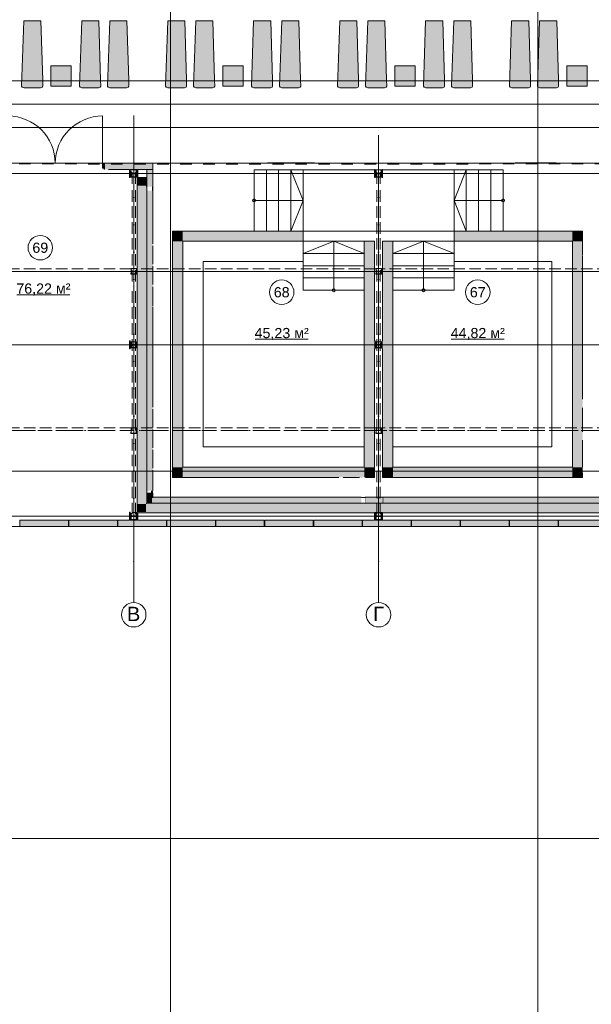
# Model space of a CAD drawing. Header units: millimetres. Extents: x -14761 to 157739, y -22400 to 107990.
# Tile 3 of 190: x -3699 to 10309, y 4935 to 29070. Entities that reach past the tile are written whole.
import ezdxf

# ---------------------------------------------------------------- set-up
doc = ezdxf.new("R2010")
doc.units = ezdxf.units.MM
doc.header["$MEASUREMENT"] = 0
for name, pattern in [('Невидимая', [391.222223, 282.222223, -109]), ('Штриховая', [564.444447, 282.222223, -282.222223]), ('Штрихпунктирная', [670.277762, 352.777767, -176.388884, 0, -141.111112])]:
    doc.linetypes.add(name, pattern=pattern)
for name, color, linetype in [('Интерьер - лежаки 2', 7, 'Continuous'), ('Конструктив - Лестницы в бассейны', 7, 'Continuous'), ('Конструктив - стены бассейнов жб нов', 7, 'Continuous'), ('УЛИЦА_Б15_наклонный прогон', 7, 'Continuous'), ('УЛИЦА_Б6', 7, 'Continuous'), ('УЛИЦА_ЗОНЫ', 7, 'Continuous'), ('УЛИЦА_Конструктив бани', 7, 'Continuous'), ('УЛИЦА_Стены бани', 7, 'Continuous'), ('УЛИЦА_Стойки стропильные', 7, 'Continuous'), ('УЛИЦА_Сэндвич-панели бани', 7, 'Continuous'), ('Элемент модели - Зоны уличных помещений', 7, 'Continuous'), ('Элемент Модели - Оси', 7, 'Continuous'), ('Элемент модели - Оси Улица Бани', 7, 'Continuous')]:
    doc.layers.add(name, color=color, linetype=linetype)
doc.styles.add('СГЕНЕРИР_СТИЛЬ_1', font='txt')

msp = doc.modelspace()

# ---------------------------------------------------------------- hatches: boundary and pattern name
at = {"linetype": 'Continuous', "lineweight": 0, "true_color": 0xffffff}
for points in [[(3523, 25560), (2378, 25560), (2378, 25550), (3523, 25550)], [(3483, 25560), (2417, 25560), (2417, 25550), (3483, 25550)], [(9449, 25560), (8451, 25560), (8451, 25550), (9449, 25550)], [(9231, 25560), (8670, 25560), (8670, 25550), (9231, 25550)]]:
    msp.add_hatch(color=7, dxfattribs=at).paths.add_polyline_path(points)
at = {"layer": 'Интерьер - лежаки 2', "linetype": 'Continuous', "lineweight": 0, "true_color": 0xffffff}
for points in [[(-3135, 27585), (-3178, 29044), (-3598, 29044), (-3652, 27445), (-3635, 27419), (-3593, 27404), (-3188, 27404), (-3147, 27419), (-3133, 27440)], [(-1716, 27585), (-1759, 29044), (-2179, 29044), (-2232, 27445), (-2216, 27419), (-2174, 27404), (-1769, 27404), (-1728, 27419), (-1714, 27440)], [(-1028, 27585), (-1071, 29044), (-1491, 29044), (-1545, 27445), (-1528, 27419), (-1486, 27404), (-1081, 27404), (-1041, 27419), (-1027, 27440)], [(392, 27585), (349, 29044), (-71, 29044), (-125, 27445), (-108, 27419), (-66, 27404), (339, 27404), (379, 27419), (393, 27440)], [(1079, 27585), (1036, 29044), (616, 29044), (563, 27445), (579, 27419), (621, 27404), (1026, 27404), (1067, 27419), (1081, 27440)], [(2498, 27585), (2455, 29044), (2035, 29044), (1982, 27445), (1999, 27419), (2040, 27404), (2445, 27404), (2486, 27419), (2500, 27440)], [(3186, 27585), (3143, 29044), (2723, 29044), (2669, 27445), (2686, 27419), (2728, 27404), (3133, 27404), (3173, 27419), (3188, 27440)], [(4606, 27585), (4563, 29044), (4143, 29044), (4089, 27445), (4106, 27419), (4148, 27404), (4553, 27404), (4593, 27419), (4608, 27440)], [(5293, 27585), (5250, 29044), (4830, 29044), (4777, 27445), (4793, 27419), (4835, 27404), (5240, 27404), (5281, 27419), (5295, 27440)], [(6712, 27585), (6669, 29044), (6249, 29044), (6196, 27445), (6213, 27419), (6255, 27404), (6659, 27404), (6700, 27419), (6714, 27440)], [(7400, 27585), (7357, 29044), (6937, 29044), (6883, 27445), (6900, 27419), (6942, 27404), (7347, 27404), (7388, 27419), (7402, 27440)], [(8820, 27585), (8777, 29044), (8357, 29044), (8303, 27445), (8320, 27419), (8362, 27404), (8767, 27404), (8808, 27419), (8822, 27440)], [(9507, 27585), (9464, 29044), (9044, 29044), (8991, 27445), (9008, 27419), (9049, 27404), (9454, 27404), (9495, 27419), (9509, 27440)], [(-2434, 27942), (-2934, 27942), (-2934, 27442), (-2434, 27442)], [(1781, 27942), (1281, 27942), (1281, 27442), (1781, 27442)], [(5995, 27942), (5495, 27942), (5495, 27442), (5995, 27442)], [(10209, 27942), (9709, 27942), (9709, 27442), (10209, 27442)]]:
    msp.add_hatch(color=7, dxfattribs=at).paths.add_polyline_path(points)
at = {"layer": 'Конструктив - стены бассейнов жб нов', "linetype": 'Continuous', "lineweight": 0, "true_color": 0x606060}
for points in [[(296, 23889), (46, 23889), (296, 23639)], [(296, 23639), (46, 23889), (46, 23639)], [(296, 23639), (3246, 23639), (3246, 23889), (296, 23889)], [(9846, 23889), (6946, 23889), (6946, 23639), (9846, 23639)], [(9846, 23639), (10096, 23889), (9846, 23889)], [(9846, 23639), (10096, 23639), (10096, 23889)], [(296, 18100), (296, 23639), (46, 23639), (46, 18100)], [(4996, 18100), (4996, 23639), (4746, 23639), (4746, 18100)], [(5446, 18100), (5446, 23639), (5196, 23639), (5196, 18100)], [(9846, 23639), (9846, 18100), (10096, 18100), (10096, 23639)], [(296, 18100), (46, 17850), (296, 17850)], [(46, 18100), (46, 17850), (296, 18100)], [(4746, 18100), (296, 18100), (296, 17850), (4746, 17850)], [(4746, 17850), (4996, 17850), (4746, 18100)], [(4746, 18100), (4996, 17850), (4996, 18100)], [(5446, 18100), (5196, 18100), (5196, 17850)], [(5446, 18100), (5196, 17850), (5446, 17850)], [(9846, 18100), (5446, 18100), (5446, 17850), (9846, 17850)], [(9846, 18100), (10096, 17850), (10096, 18100)], [(9846, 17850), (10096, 17850), (9846, 18100)]]:
    msp.add_hatch(color=251, dxfattribs=at).paths.add_polyline_path(points)
at = {"layer": 'УЛИЦА_Конструктив бани', "linetype": 'Continuous', "lineweight": 0, "true_color": 0x424b4b}
for points in [[(-1004, 25200), (-989, 25200), (-989, 25292), (-819, 25292), (-819, 25200), (-804, 25200), (-804, 25400), (-819, 25400), (-819, 25307), (-989, 25307), (-989, 25400), (-1004, 25400)], [(-989, 25400), (-1004, 25400), (-1004, 25400), (-989, 25400)], [(-804, 25400), (-819, 25400), (-819, 25400), (-804, 25400)], [(5196, 25200), (5196, 25400), (5181, 25400), (5181, 25307), (5011, 25307), (5011, 25400), (4996, 25400), (4996, 25200), (5011, 25200), (5011, 25292), (5181, 25292), (5181, 25200)], [(-989, 21200), (-1004, 21200), (-1004, 21000), (-989, 21000), (-989, 21092), (-824, 21092), (-824, 21107), (-989, 21107)], [(-824, 21092), (-819, 21092), (-819, 21000), (-804, 21000), (-804, 21200), (-819, 21200), (-819, 21107), (-824, 21107)], [(5011, 21200), (4996, 21200), (4996, 21000), (5011, 21000), (5011, 21092), (5181, 21092), (5181, 21000), (5196, 21000), (5196, 21200), (5181, 21200), (5181, 21107), (5011, 21107)], [(-1004, 16800), (-989, 16800), (-989, 16892), (-819, 16892), (-819, 16800), (-804, 16800), (-804, 16980), (-819, 16980), (-819, 16907), (-989, 16907), (-989, 17000), (-1004, 17000)], [(-804, 17000), (-819, 17000), (-819, 16985)], [(-819, 16985), (-819, 16980), (-804, 16980), (-804, 17000)], [(4996, 17000), (4996, 16980), (5011, 16980), (5011, 17000)], [(4996, 16800), (5011, 16800), (5011, 16892), (5181, 16892), (5181, 16800), (5196, 16800), (5196, 16980), (5181, 16980), (5181, 16907), (5011, 16907), (5011, 16980), (4996, 16980)], [(5181, 17000), (5181, 16980), (5196, 16980), (5196, 17000)]]:
    msp.add_hatch(color=139, dxfattribs=at).paths.add_polyline_path(points)
at = {"layer": 'УЛИЦА_Стены бани', "linetype": 'Continuous', "lineweight": 0, "true_color": 0x7f7f7f}
msp.add_hatch(color=8, dxfattribs=at).paths.add_polyline_path([(-1628, 25550), (-1668, 25550), (-1668, 25435), (-1628, 25435)])
at = {"layer": 'УЛИЦА_Стены бани', "linetype": 'Continuous', "lineweight": 0, "true_color": 0x000000}
for points in [[(-804, 25200), (-824, 25200), (-824, 21107), (-819, 21107), (-819, 21200), (-804, 21200)], [(-604, 25200), (-604, 25200), (-804, 25200), (-804, 25200)], [(-604, 25000), (-604, 25200), (-804, 25200), (-804, 25000)], [(-584, 25200), (-584, 25200), (-604, 25200), (-604, 25200)], [(-584, 25000), (-584, 25200), (-604, 25200), (-604, 25000)], [(-604, 17200), (-604, 25000), (-804, 25000), (-804, 17200)], [(-584, 24980), (-584, 25000), (-604, 25000), (-604, 24980)], [(-584, 17220), (-584, 24980), (-604, 24980), (-604, 17220)], [(-824, 17000), (-804, 17000), (-804, 21000), (-819, 21000), (-819, 21092), (-824, 21092)], [(-804, 17200), (-804, 17000), (-604, 17200)], [(-604, 17200), (-804, 17000), (-604, 17000)], [(-604, 17220), (-604, 17200), (-584, 17220)], [(-584, 17220), (-604, 17200), (-584, 17200)], [(10896, 17200), (-604, 17200), (-604, 17000), (10896, 17000)], [(10876, 17220), (-584, 17220), (-584, 17200), (10876, 17200)], [(-824, 16980), (-819, 16985), (-819, 17000), (-824, 17000)], [(-824, 16980), (-819, 16980), (-819, 16985)], [(-804, 16980), (4996, 16980), (4996, 17000), (-804, 17000)], [(5181, 17000), (5011, 17000), (5011, 16980), (5181, 16980)], [(5196, 17000), (5196, 16980), (10696, 16980), (10696, 17000)]]:
    msp.add_hatch(color=18, dxfattribs=at).paths.add_polyline_path(points)
at = {"layer": 'УЛИЦА_Сэндвич-панели бани', "linetype": 'Continuous', "lineweight": 0, "true_color": 0x000000}
for points in [[(-435, 25550), (-1623, 25550), (-1623, 25530), (-435, 25530)], [(-1623, 25400), (-1622, 25400), (-1622, 25400), (-1522, 25400), (-1522, 25400), (-1004, 25400), (-1004, 25400), (-989, 25400), (-989, 25400), (-819, 25400), (-819, 25400), (-804, 25400), (-804, 25400), (-435, 25400), (-435, 25530), (-1623, 25530)], [(-584, 25400), (-584, 24980), (-454, 24980), (-454, 25400)], [(-434, 24980), (-434, 25400), (-454, 25400), (-454, 24980)], [(-584, 24880), (-584, 17526), (-454, 17526), (-454, 24880)], [(-454, 24975), (-434, 24975), (-434, 24980), (-454, 24980)], [(-454, 24925), (-434, 24925), (-434, 24975), (-454, 24975)], [(-454, 24924), (-434, 24924), (-434, 24925), (-454, 24925)], [(-454, 24904), (-434, 24904), (-434, 24924), (-454, 24924)], [(-454, 24895), (-434, 24895), (-434, 24904), (-454, 24904)], [(-454, 24889), (-434, 24889), (-434, 24895), (-454, 24895)], [(-454, 24880), (-434, 24880), (-434, 24889), (-454, 24889)], [(-434, 17526), (-434, 24880), (-454, 24880), (-454, 17526)], [(-584, 17476), (-584, 17350), (-454, 17350), (-454, 17476)], [(-454, 17526), (-478, 17526), (-478, 17476), (-454, 17476)], [(-454, 17476), (-434, 17476), (-434, 17526), (-454, 17526)], [(-434, 17370), (-434, 17476), (-454, 17476), (-454, 17370)], [(-454, 17350), (-584, 17220), (-454, 17220)], [(-454, 17350), (-584, 17350), (-584, 17220)], [(-434, 17370), (-454, 17350), (-434, 17350)], [(-434, 17370), (-454, 17370), (-454, 17350)], [(-454, 17220), (4670, 17220), (4670, 17350), (-454, 17350)], [(-434, 17350), (4670, 17350), (4670, 17370), (-434, 17370)], [(4675, 17370), (4675, 17350), (4775, 17350), (4775, 17370)], [(4775, 17370), (4775, 17350), (4776, 17350), (4776, 17370)], [(4776, 17350), (4775, 17350), (4775, 17221), (4776, 17221)], [(5196, 17370), (4776, 17370), (4776, 17350), (5196, 17350)], [(4776, 17220), (5196, 17220), (5196, 17350), (4776, 17350)], [(5209, 17350), (5209, 17370), (5196, 17370), (5196, 17350)], [(5209, 17220), (5209, 17350), (5196, 17350), (5196, 17220)], [(10576, 17370), (5209, 17370), (5209, 17350), (10576, 17350)], [(10596, 17350), (5209, 17350), (5209, 17220), (10596, 17220)], [(-2504, 16800), (-3694, 16800), (-3694, 16670), (-2504, 16670)], [(-3694, 16650), (-2504, 16650), (-2504, 16670), (-3694, 16670)], [(-1304, 16800), (-2494, 16800), (-2494, 16670), (-1304, 16670)], [(-2494, 16650), (-1304, 16650), (-1304, 16670), (-2494, 16670)], [(-104, 16800), (-1294, 16800), (-1294, 16670), (-104, 16670)], [(-1294, 16650), (-104, 16650), (-104, 16670), (-1294, 16670)], [(1096, 16800), (-94, 16800), (-94, 16670), (1096, 16670)], [(-94, 16650), (1096, 16650), (1096, 16670), (-94, 16670)], [(2296, 16800), (1106, 16800), (1106, 16670), (2296, 16670)], [(1106, 16650), (2296, 16650), (2296, 16670), (1106, 16670)], [(3496, 16800), (2306, 16800), (2306, 16670), (3496, 16670)], [(2306, 16650), (3496, 16650), (3496, 16670), (2306, 16670)], [(4696, 16800), (3506, 16800), (3506, 16670), (4696, 16670)], [(3506, 16650), (4696, 16650), (4696, 16670), (3506, 16670)], [(5896, 16800), (4706, 16800), (4706, 16670), (5896, 16670)], [(4706, 16650), (5896, 16650), (5896, 16670), (4706, 16670)], [(7096, 16800), (5906, 16800), (5906, 16670), (7096, 16670)], [(5906, 16650), (7096, 16650), (7096, 16670), (5906, 16670)], [(8296, 16800), (7106, 16800), (7106, 16670), (8296, 16670)], [(7106, 16650), (8296, 16650), (8296, 16670), (7106, 16670)], [(9496, 16800), (8306, 16800), (8306, 16670), (9496, 16670)], [(8306, 16650), (9496, 16650), (9496, 16670), (8306, 16670)], [(10696, 16800), (9506, 16800), (9506, 16670), (10696, 16670)], [(9506, 16650), (10696, 16650), (10696, 16670), (9506, 16670)]]:
    msp.add_hatch(color=18, dxfattribs=at).paths.add_polyline_path(points)

# ---------------------------------------------------------------- linework, layer by layer
at = {"color": 7, "linetype": 'Continuous', "lineweight": 15}
for p, q in [((2378, 25560), (3523, 25560)), ((2378, 25560), (2378, 25550)), ((2417, 25560), (3483, 25560)), ((2417, 25560), (2417, 25550)), ((8451, 25560), (9449, 25560)), ((8451, 25560), (8451, 25550)), ((8670, 25560), (9231, 25560)), ((8670, 25560), (8670, 25550))]:
    msp.add_line(p, q, dxfattribs=at)
at = {"color": 7, "linetype": 'Continuous', "lineweight": 15, "flags": 128}
for points in [[(-9854, 25550), (-9854, 16650), (32946, 16650), (32946, 23150), (28145, 23150), (28145, 25550)], [(3523, 25560), (3523, 25550), (2378, 25550), (2378, 25560)], [(3483, 25560), (3483, 25550), (2417, 25550), (2417, 25560)], [(9449, 25560), (9449, 25550), (8451, 25550), (8451, 25560)], [(9231, 25560), (9231, 25550), (8670, 25550), (8670, 25560)]]:
    msp.add_lwpolyline(points, close=True, dxfattribs=at)
at = {"color": 7, "linetype": 'Continuous', "lineweight": 15}
for p in [(2378, 25560), (2417, 25560), (8451, 25560), (8670, 25560)]:
    msp.add_point(p, dxfattribs=at)
at = {"layer": 'Интерьер - лежаки 2', "color": 7, "linetype": 'Continuous', "lineweight": 15}
for p, q in [((-2434, 27942), (-2934, 27942)), ((-2934, 27942), (-2934, 27442)), ((-2434, 27442), (-2434, 27942)), ((1781, 27942), (1281, 27942)), ((1281, 27942), (1281, 27442)), ((1781, 27442), (1781, 27942)), ((5995, 27942), (5495, 27942)), ((5495, 27942), (5495, 27442)), ((5995, 27442), (5995, 27942)), ((10209, 27942), (9709, 27942)), ((9709, 27942), (9709, 27442)), ((10209, 27442), (10209, 27942)), ((-2934, 27442), (-2434, 27442)), ((1281, 27442), (1781, 27442)), ((5495, 27442), (5995, 27442)), ((9709, 27442), (10209, 27442))]:
    msp.add_line(p, q, dxfattribs=at)
at = {"layer": 'Интерьер - лежаки 2', "color": 7, "linetype": 'Continuous', "lineweight": 15, "flags": 128}
for points in [[(-3135, 27585), (-3133, 27440), (-3147, 27419), (-3188, 27404), (-3593, 27404), (-3635, 27419), (-3652, 27445), (-3598, 29044), (-3178, 29044)], [(-1716, 27585), (-1714, 27440), (-1728, 27419), (-1769, 27404), (-2174, 27404), (-2216, 27419), (-2232, 27445), (-2179, 29044), (-1759, 29044)], [(-1028, 27585), (-1027, 27440), (-1041, 27419), (-1081, 27404), (-1486, 27404), (-1528, 27419), (-1545, 27445), (-1491, 29044), (-1071, 29044)], [(392, 27585), (393, 27440), (379, 27419), (339, 27404), (-66, 27404), (-108, 27419), (-125, 27445), (-71, 29044), (349, 29044)], [(1079, 27585), (1081, 27440), (1067, 27419), (1026, 27404), (621, 27404), (579, 27419), (563, 27445), (616, 29044), (1036, 29044)], [(2498, 27585), (2500, 27440), (2486, 27419), (2445, 27404), (2040, 27404), (1999, 27419), (1982, 27445), (2035, 29044), (2455, 29044)], [(3186, 27585), (3188, 27440), (3173, 27419), (3133, 27404), (2728, 27404), (2686, 27419), (2669, 27445), (2723, 29044), (3143, 29044)], [(4606, 27585), (4608, 27440), (4593, 27419), (4553, 27404), (4148, 27404), (4106, 27419), (4089, 27445), (4143, 29044), (4563, 29044)], [(5293, 27585), (5295, 27440), (5281, 27419), (5240, 27404), (4835, 27404), (4793, 27419), (4777, 27445), (4830, 29044), (5250, 29044)], [(6712, 27585), (6714, 27440), (6700, 27419), (6659, 27404), (6255, 27404), (6213, 27419), (6196, 27445), (6249, 29044), (6669, 29044)], [(7400, 27585), (7402, 27440), (7388, 27419), (7347, 27404), (6942, 27404), (6900, 27419), (6883, 27445), (6937, 29044), (7357, 29044)], [(8820, 27585), (8822, 27440), (8808, 27419), (8767, 27404), (8362, 27404), (8320, 27419), (8303, 27445), (8357, 29044), (8777, 29044)], [(9507, 27585), (9509, 27440), (9495, 27419), (9454, 27404), (9049, 27404), (9008, 27419), (8991, 27445), (9044, 29044), (9464, 29044)]]:
    msp.add_lwpolyline(points, close=True, dxfattribs=at)
at = {"layer": 'Конструктив - Лестницы в бассейны', "color": 7, "linetype": 'Continuous', "lineweight": 15}
for p, q in [((2046, 23889), (2046, 25390)), ((2046, 25390), (2346, 25390)), ((2346, 25390), (2346, 23889)), ((2346, 23889), (2346, 25390)), ((2346, 25390), (2646, 25390)), ((2646, 25390), (2646, 23889)), ((2646, 23889), (2646, 25390)), ((2646, 25390), (2946, 25390)), ((2946, 25390), (2946, 23889)), ((2946, 23889), (2946, 25390)), ((2946, 25390), (3246, 25390)), ((2946, 25390), (3246, 24639)), ((3246, 25390), (3246, 23889)), ((7246, 25390), (6946, 25390)), ((6946, 25390), (6946, 23889)), ((7246, 25390), (6946, 24639)), ((7546, 25390), (7246, 25390)), ((7246, 25390), (7246, 23889)), ((7246, 23889), (7246, 25390)), ((7846, 25390), (7546, 25390)), ((7546, 25390), (7546, 23889)), ((7546, 23889), (7546, 25390)), ((8146, 25390), (7846, 25390)), ((7846, 25390), (7846, 23889)), ((7846, 23889), (7846, 25390)), ((8146, 23889), (8146, 25390)), ((2046, 24639), (2346, 24639)), ((2346, 24639), (2946, 24639)), ((2946, 24639), (3246, 24639)), ((3246, 24639), (2946, 23889)), ((7246, 24639), (6946, 24639)), ((6946, 24639), (7246, 23889)), ((7846, 24639), (7246, 24639)), ((8146, 24639), (7846, 24639)), ((2346, 23889), (2046, 23889)), ((2646, 23889), (2346, 23889)), ((2946, 23889), (2646, 23889)), ((3246, 23889), (2946, 23889)), ((6946, 23889), (7246, 23889)), ((7246, 23889), (7546, 23889)), ((7546, 23889), (7846, 23889)), ((7846, 23889), (8146, 23889)), ((4746, 23639), (3246, 23639)), ((3246, 23639), (3246, 23339)), ((3996, 23639), (3246, 23339)), ((3996, 23339), (3996, 23639)), ((4746, 23339), (3996, 23639)), ((4746, 23339), (4746, 23639)), ((5446, 23339), (5446, 23639)), ((5446, 23639), (6946, 23639)), ((5446, 23339), (6196, 23639)), ((6196, 23339), (6196, 23639)), ((6196, 23639), (6946, 23339)), ((6946, 23639), (6946, 23339)), ((4746, 23339), (3246, 23339)), ((3246, 23339), (3246, 23039)), ((3246, 23339), (4746, 23339)), ((3996, 22739), (3996, 23339)), ((4746, 23039), (4746, 23339)), ((5446, 23039), (5446, 23339)), ((5446, 23339), (6946, 23339)), ((6946, 23339), (5446, 23339)), ((6196, 22739), (6196, 23339)), ((6946, 23339), (6946, 23039)), ((4746, 23039), (3246, 23039)), ((3246, 23039), (3246, 22739)), ((3246, 23039), (4746, 23039)), ((4746, 22739), (4746, 23039)), ((5446, 22739), (5446, 23039)), ((5446, 23039), (6946, 23039)), ((6946, 23039), (5446, 23039)), ((6946, 23039), (6946, 22739)), ((4746, 22739), (3246, 22739)), ((3246, 22739), (3246, 22439)), ((3246, 22739), (4746, 22739)), ((3996, 22439), (3996, 22739)), ((4746, 22439), (4746, 22739)), ((5446, 22439), (5446, 22739)), ((5446, 22739), (6946, 22739)), ((6946, 22739), (5446, 22739)), ((6196, 22439), (6196, 22739)), ((6946, 22739), (6946, 22439)), ((3246, 22439), (4746, 22439)), ((6946, 22439), (5446, 22439))]:
    msp.add_line(p, q, dxfattribs=at)
at = {"layer": 'Конструктив - Лестницы в бассейны', "color": 7, "linetype": 'Continuous', "lineweight": 15, "flags": 128}
for points in [[(3246, 23889), (3246, 25390), (6946, 25390), (6946, 23889)], [(296, 23639), (3246, 23639), (3246, 23140), (796, 23140), (796, 18600), (4746, 18600), (4746, 18100), (296, 18100)], [(5446, 18100), (9846, 18100), (9846, 23639), (6946, 23639), (6946, 23140), (9346, 23140), (9346, 18600), (5446, 18600)]]:
    msp.add_lwpolyline(points, close=True, dxfattribs=at)
for points in [[(2046, 24677, -1), (2046, 24602, -1)], [(8146, 24677, 1), (8146, 24602, 1)], [(4034, 22439, 1), (3959, 22439, 1)], [(6159, 22439, -1), (6234, 22439, -1)]]:
    msp.add_lwpolyline(points, format="xyb", close=True, dxfattribs=at)
at = {"layer": 'Конструктив - стены бассейнов жб нов', "color": 7, "linetype": 'Continuous', "lineweight": 15, "flags": 128}
for points in [[(46, 23889), (296, 23889)], [(46, 23889), (46, 17850)], [(3246, 23889), (296, 23889)], [(3246, 23889), (3246, 23639)], [(6972, 23889), (6946, 23889)], [(6946, 23889), (6946, 23639)], [(9846, 23889), (7037, 23889)], [(10096, 23889), (9846, 23889)], [(10096, 23299), (10096, 23889)], [(296, 18100), (296, 23639)], [(296, 23639), (3246, 23639)], [(4996, 23639), (4746, 23639)], [(4746, 23639), (4746, 18100)], [(4996, 21200), (4996, 23639)], [(5446, 23639), (5196, 23639)], [(5196, 23639), (5196, 21200)], [(5446, 18105), (5446, 23639)], [(6946, 23639), (6972, 23639)], [(7037, 23639), (9846, 23639)], [(9846, 23639), (9846, 23299)], [(9846, 23284), (9846, 21115)], [(10096, 21115), (10096, 23284)], [(4996, 17850), (4996, 21000)], [(5196, 21000), (5196, 18100)], [(9846, 21100), (9846, 19770)], [(10096, 19770), (10096, 21100)], [(9846, 19560), (9846, 18970)], [(10096, 18970), (10096, 19560)], [(9846, 18760), (9846, 18105)], [(10096, 18105), (10096, 18760)], [(4125, 18100), (296, 18100)], [(4625, 18100), (4225, 18100)], [(4676, 18100), (4675, 18100)], [(5196, 17850), (5196, 18100)], [(9846, 18100), (5446, 18100)], [(10096, 17850), (10096, 17960)], [(46, 17850), (296, 17850)], [(296, 17850), (4125, 17850)], [(4225, 17850), (4625, 17850)], [(4675, 17850), (4676, 17850)], [(4776, 17850), (4996, 17850)], [(5196, 17850), (10096, 17850)]]:
    msp.add_lwpolyline(points, dxfattribs=at)
at = {"layer": 'УЛИЦА_Б15_наклонный прогон', "color": 7, "linetype": 'Невидимая', "lineweight": 15}
for p, q in [((-944, 25047), (-944, 25390)), ((-864, 25390), (-944, 25390)), ((-864, 25047), (-864, 25390)), ((5056, 25047), (5056, 25390)), ((5136, 25390), (5056, 25390)), ((5136, 25047), (5136, 25390)), ((-944, 22651), (-944, 24921)), ((-864, 22651), (-864, 24921)), ((5056, 22651), (5056, 24921)), ((5136, 22651), (5136, 24921)), ((-944, 19000), (-944, 22526)), ((-864, 19000), (-864, 22526)), ((5056, 19000), (5056, 22526)), ((5136, 19000), (5136, 22526)), ((-944, 16949), (-944, 18874)), ((-864, 16949), (-864, 18874)), ((5056, 16949), (5056, 18874)), ((5136, 16949), (5136, 18874)), ((-944, 16810), (-944, 16824)), ((-864, 16810), (-944, 16810)), ((-864, 16810), (-864, 16824)), ((5056, 16810), (5056, 16824)), ((5136, 16810), (5056, 16810)), ((5136, 16810), (5136, 16824))]:
    msp.add_line(p, q, dxfattribs=at)
at = {"layer": 'УЛИЦА_Б15_наклонный прогон', "color": 7, "linetype": 'Штрихпунктирная', "lineweight": 15}
for p, q in [((-904, 16810), (-904, 25390)), ((5096, 16810), (5096, 25390))]:
    msp.add_line(p, q, dxfattribs=at)
at = {"layer": 'УЛИЦА_Б6', "color": 7, "linetype": 'Невидимая', "lineweight": 15}
for p, q in [((-966, 22964), (-5641, 22964)), ((-966, 22964), (-5641, 22964)), ((5034, 22964), (-841, 22964)), ((5034, 22964), (-841, 22964)), ((10734, 22964), (5159, 22964)), ((10734, 22964), (5159, 22964)), ((-966, 22900), (-5641, 22900)), ((-966, 22900), (-5641, 22900)), ((5034, 22900), (-841, 22900)), ((5034, 22900), (-841, 22900)), ((10734, 22900), (5159, 22900)), ((10734, 22900), (5159, 22900)), ((-966, 19064), (-5641, 19064)), ((-966, 19064), (-5641, 19064)), ((-966, 19000), (-5641, 19000)), ((-966, 19000), (-5641, 19000)), ((5034, 19064), (-841, 19064)), ((5034, 19064), (-841, 19064)), ((5034, 19000), (-841, 19000)), ((5034, 19000), (-841, 19000)), ((10734, 19064), (5159, 19064)), ((10734, 19064), (5159, 19064)), ((10734, 19000), (5159, 19000)), ((10734, 19000), (5159, 19000))]:
    msp.add_line(p, q, dxfattribs=at)
at = {"layer": 'УЛИЦА_Б6', "color": 7, "linetype": 'Штрихпунктирная', "lineweight": 15}
for p, q in [((32626, 22900), (-9534, 22900)), ((32626, 22900), (-9534, 22900)), ((32626, 19000), (-9534, 19000)), ((32626, 19000), (-9534, 19000))]:
    msp.add_line(p, q, dxfattribs=at)
at = {"layer": 'УЛИЦА_ЗОНЫ', "color": 7, "linetype": 'Continuous', "lineweight": 15}
for p, q in [((-3769, 22327), (-2468, 22327)), ((2072, 21237), (3372, 21237)), ((6877, 21237), (8177, 21237))]:
    msp.add_line(p, q, dxfattribs=at)
at = {"layer": 'УЛИЦА_ЗОНЫ', "color": 7, "linetype": 'Штриховая', "lineweight": 15, "flags": 128}
for points in [[(5096, 17370), (5096, 25550), (-434, 25550), (-434, 17370)], [(5096, 17370), (10576, 17370), (10576, 19985), (10576, 20785), (10576, 20785), (10576, 25550), (5096, 25550)]]:
    msp.add_lwpolyline(points, close=True, dxfattribs=at)
at = {"layer": 'УЛИЦА_ЗОНЫ', "color": 7, "linetype": 'Continuous', "lineweight": 15, "flags": 128}
for points in [[(-2894, 23481, 1), (-3494, 23481, 1)], [(3022, 22390, 1), (2422, 22390, 1)], [(7827, 22390, 1), (7227, 22390, 1)]]:
    msp.add_lwpolyline(points, format="xyb", close=True, dxfattribs=at)
at = {"layer": 'УЛИЦА_Конструктив бани', "color": 7, "linetype": 'Continuous', "lineweight": 15}
for p, q in [((-904, 25380), (-904, 25480)), ((5096, 25380), (5096, 25480)), ((-984, 25300), (-1084, 25300)), ((-904, 25220), (-904, 25120)), ((-824, 25300), (-724, 25300)), ((5016, 25300), (4916, 25300)), ((5096, 25220), (5096, 25120)), ((5176, 25300), (5276, 25300)), ((-904, 21180), (-904, 21280)), ((5096, 21180), (5096, 21280)), ((-984, 21100), (-1084, 21100)), ((-904, 21020), (-904, 20920)), ((-824, 21100), (-724, 21100)), ((5016, 21100), (4916, 21100)), ((5096, 21020), (5096, 20920)), ((5176, 21100), (5276, 21100)), ((-984, 16900), (-1084, 16900)), ((-904, 16980), (-904, 17080)), ((-824, 16900), (-724, 16900)), ((5016, 16900), (4916, 16900)), ((5096, 16980), (5096, 17080)), ((5176, 16900), (5276, 16900)), ((-904, 16820), (-904, 16720)), ((5096, 16820), (5096, 16720))]:
    msp.add_line(p, q, dxfattribs=at)
at = {"layer": 'УЛИЦА_Конструктив бани', "color": 7, "linetype": 'Continuous', "lineweight": 15, "flags": 128}
for points in [[(-1004, 25400), (-1004, 25200), (-989, 25200), (-989, 25292), (-819, 25292), (-819, 25200)], [(-819, 25400), (-819, 25307), (-989, 25307), (-989, 25400)], [(-804, 25200), (-804, 25400)], [(-824, 21107), (-989, 21107), (-989, 21200), (-1004, 21200), (-1004, 21000), (-989, 21000), (-989, 21092), (-824, 21092)], [(5196, 21200), (5181, 21200), (5181, 21107), (5011, 21107), (5011, 21200), (4996, 21200)], [(4996, 21000), (5011, 21000), (5011, 21092), (5181, 21092), (5181, 21000), (5196, 21000)], [(-819, 16980), (-819, 16907), (-989, 16907), (-989, 17000), (-1004, 17000), (-1004, 16800)], [(-804, 16800), (-804, 16980)], [(4996, 16980), (4996, 16800)], [(5181, 16980), (5181, 16907), (5011, 16907), (5011, 16980)], [(5196, 16800), (5196, 16980)], [(-989, 16800), (-989, 16892), (-819, 16892), (-819, 16800)], [(5011, 16800), (5011, 16892), (5181, 16892), (5181, 16800)]]:
    msp.add_lwpolyline(points, dxfattribs=at)
msp.add_lwpolyline([(5196, 25200), (5196, 25400), (5181, 25400), (5181, 25307), (5011, 25307), (5011, 25400), (4996, 25400), (4996, 25200), (5011, 25200), (5011, 25292), (5181, 25292), (5181, 25200)], close=True, dxfattribs=at)
at = {"layer": 'УЛИЦА_Конструктив бани', "color": 7, "linetype": 'Continuous', "lineweight": 15}
for p in [(-904, 25300), (5096, 25300), (-904, 21100), (5096, 21100), (-904, 16900), (5096, 16900)]:
    msp.add_point(p, dxfattribs=at)
at = {"layer": 'УЛИЦА_Стены бани', "color": 7, "linetype": 'Continuous', "lineweight": 15}
for p, q in [((-1668, 25550), (-1668, 26710)), ((-1628, 25550), (-1668, 25550)), ((-1668, 25550), (-1668, 25435)), ((-1668, 25435), (-1628, 25435)), ((-1628, 25550), (-1628, 25530)), ((-1628, 25435), (-1628, 25550)), ((-1628, 25550), (-1628, 25530)), ((-1628, 25550), (-1628, 25530)), ((-1628, 25530), (-1628, 25435)), ((-1628, 25530), (-1628, 25435)), ((-1628, 25530), (-1628, 25435)), ((-1628, 25435), (-1628, 25400)), ((-1628, 25435), (-1628, 25400))]:
    msp.add_line(p, q, dxfattribs=at)
at = {"layer": 'УЛИЦА_Стены бани', "color": 7, "linetype": 'Continuous', "lineweight": 15, "flags": 128}
for points in [[(-824, 25200), (-819, 25200)], [(-824, 25200), (-824, 21107)], [(-804, 25200), (-604, 25200)], [(-604, 25200), (-584, 25200)], [(-584, 25220), (-584, 25200)], [(-584, 25220), (-584, 25200)], [(-584, 25200), (-584, 25000)], [(-584, 25000), (-584, 24980)], [(-584, 17220), (-584, 24980)], [(-824, 21092), (-824, 17000)], [(10876, 17220), (-584, 17220)], [(-824, 16980), (-824, 17000)], [(-824, 16980), (-819, 16980)], [(-804, 16980), (4996, 16980)], [(5011, 16980), (5181, 16980)], [(5196, 16980), (10696, 16980)]]:
    msp.add_lwpolyline(points, dxfattribs=at)
at = {"layer": 'УЛИЦА_Стены бани', "color": 7, "linetype": 'Continuous', "lineweight": 15}
for centre, start, end in [((-3988, 25550), 0, 90), ((-1668, 25550), 90, 180)]:
    msp.add_arc(centre, 1160, start, end, dxfattribs=at)
at = {"layer": 'УЛИЦА_Стойки стропильные', "color": 7, "linetype": 'Невидимая', "lineweight": 15, "flags": 128}
for points in [[(-834, 25210), (-834, 25390), (-974, 25390), (-974, 25210)], [(-842, 25218), (-966, 25218), (-966, 25382), (-842, 25382)], [(5166, 25210), (5166, 25390), (5026, 25390), (5026, 25210)], [(5158, 25218), (5034, 25218), (5034, 25382), (5158, 25382)], [(-834, 22830), (-834, 22970), (-974, 22970), (-974, 22830)], [(-842, 22838), (-966, 22838), (-966, 22962), (-842, 22962)], [(5166, 22830), (5166, 22970), (5026, 22970), (5026, 22830)], [(5158, 22838), (5034, 22838), (5034, 22962), (5158, 22962)], [(-834, 21030), (-834, 21170), (-974, 21170), (-974, 21030)], [(-842, 21038), (-966, 21038), (-966, 21162), (-842, 21162)], [(5166, 21030), (5166, 21170), (5026, 21170), (5026, 21030)], [(5158, 21038), (5034, 21038), (5034, 21162), (5158, 21162)], [(-834, 18930), (-834, 19070), (-974, 19070), (-974, 18930)], [(5166, 18930), (5166, 19070), (5026, 19070), (5026, 18930)], [(-842, 18938), (-966, 18938), (-966, 19062), (-842, 19062)], [(5158, 18938), (5034, 18938), (5034, 19062), (5158, 19062)], [(-834, 16810), (-834, 16990), (-974, 16990), (-974, 16810)], [(-842, 16818), (-966, 16818), (-966, 16982), (-842, 16982)], [(5166, 16810), (5166, 16990), (5026, 16990), (5026, 16810)], [(5158, 16818), (5034, 16818), (5034, 16982), (5158, 16982)]]:
    msp.add_lwpolyline(points, close=True, dxfattribs=at)
at = {"layer": 'УЛИЦА_Сэндвич-панели бани', "color": 7, "linetype": 'Continuous', "lineweight": 15, "flags": 128}
for points in [[(-1599, 25550), (-1623, 25550)], [(-1623, 25550), (-1623, 25530)], [(-1623, 25530), (-1623, 25400)], [(-1479, 25550), (-1539, 25550)], [(-1522, 25400), (-1004, 25400)], [(-1359, 25550), (-1419, 25550)], [(-1239, 25550), (-1299, 25550)], [(-1119, 25550), (-1179, 25550)], [(-999, 25550), (-1059, 25550)], [(-989, 25400), (-819, 25400)], [(-879, 25550), (-939, 25550)], [(-759, 25550), (-819, 25550)], [(-804, 25400), (-435, 25400)], [(-639, 25550), (-699, 25550)], [(-454, 25400), (-584, 25400)], [(-584, 25400), (-584, 24980)], [(-519, 25550), (-579, 25550)], [(-435, 25550), (-459, 25550)], [(-434, 25400), (-454, 25400)], [(-435, 25550), (-435, 25530)], [(-435, 25530), (-435, 25400)], [(-434, 24980), (-434, 25400)], [(-584, 24880), (-584, 17526)], [(-434, 23576), (-434, 24880)], [(-434, 23076), (-434, 23526)], [(-434, 22576), (-434, 23026)], [(-434, 22076), (-434, 22526)], [(-434, 21576), (-434, 22026)], [(-434, 21076), (-434, 21526)], [(-434, 20576), (-434, 21026)], [(-434, 20076), (-434, 20526)], [(-434, 19576), (-434, 20026)], [(-434, 19076), (-434, 19526)], [(-434, 18576), (-434, 19026)], [(-434, 18076), (-434, 18526)], [(-434, 17576), (-434, 18026)], [(-584, 17476), (-584, 17220)], [(-434, 17370), (-434, 17476)], [(-584, 17220), (-454, 17220)], [(-454, 17220), (4670, 17220)], [(4670, 17370), (-434, 17370)], [(5196, 17370), (4776, 17370)], [(4776, 17220), (5196, 17220)], [(10576, 17370), (5209, 17370)], [(5209, 17220), (10726, 17220)], [(-2504, 16800), (-3694, 16800)], [(-3694, 16670), (-3694, 16800)], [(-3694, 16650), (-3694, 16670)], [(-2504, 16670), (-2504, 16800)], [(-2504, 16650), (-2504, 16670)], [(-1304, 16800), (-2494, 16800)], [(-2494, 16670), (-2494, 16800)], [(-2494, 16650), (-2494, 16670)], [(-1304, 16670), (-1304, 16800)], [(-1304, 16650), (-1304, 16670)], [(-1004, 16800), (-1294, 16800)], [(-1294, 16670), (-1294, 16800)], [(-1294, 16650), (-1294, 16670)], [(-819, 16800), (-989, 16800)], [(-104, 16800), (-804, 16800)], [(-104, 16670), (-104, 16800)], [(-104, 16650), (-104, 16670)], [(1096, 16800), (-94, 16800)], [(-94, 16670), (-94, 16800)], [(-94, 16650), (-94, 16670)], [(1096, 16670), (1096, 16800)], [(1096, 16650), (1096, 16670)], [(2296, 16800), (1106, 16800)], [(1106, 16670), (1106, 16800)], [(1106, 16650), (1106, 16670)], [(2296, 16670), (2296, 16800)], [(2296, 16650), (2296, 16670)], [(3496, 16800), (2306, 16800)], [(2306, 16670), (2306, 16800)], [(2306, 16650), (2306, 16670)], [(3496, 16670), (3496, 16800)], [(3496, 16650), (3496, 16670)], [(4696, 16800), (3506, 16800)], [(3506, 16670), (3506, 16800)], [(3506, 16650), (3506, 16670)], [(4696, 16670), (4696, 16800)], [(4696, 16650), (4696, 16670)], [(4996, 16800), (4706, 16800)], [(4706, 16670), (4706, 16800)], [(4706, 16650), (4706, 16670)], [(5181, 16800), (5011, 16800)], [(5896, 16800), (5196, 16800)], [(5896, 16670), (5896, 16800)], [(5896, 16650), (5896, 16670)], [(7096, 16800), (5906, 16800)], [(5906, 16670), (5906, 16800)], [(5906, 16650), (5906, 16670)], [(7096, 16670), (7096, 16800)], [(7096, 16650), (7096, 16670)], [(8296, 16800), (7106, 16800)], [(7106, 16670), (7106, 16800)], [(7106, 16650), (7106, 16670)], [(8296, 16670), (8296, 16800)], [(8296, 16650), (8296, 16670)], [(9496, 16800), (8306, 16800)], [(8306, 16670), (8306, 16800)], [(8306, 16650), (8306, 16670)], [(9496, 16670), (9496, 16800)], [(9496, 16650), (9496, 16670)], [(10696, 16800), (9506, 16800)], [(9506, 16670), (9506, 16800)], [(9506, 16650), (9506, 16670)], [(-3694, 16650), (-2504, 16650)], [(-2494, 16650), (-1304, 16650)], [(-1294, 16650), (-104, 16650)], [(-94, 16650), (1096, 16650)], [(1106, 16650), (2296, 16650)], [(2306, 16650), (3496, 16650)], [(3506, 16650), (4696, 16650)], [(4706, 16650), (5896, 16650)], [(5906, 16650), (7096, 16650)], [(7106, 16650), (8296, 16650)], [(8306, 16650), (9496, 16650)], [(9506, 16650), (10696, 16650)]]:
    msp.add_lwpolyline(points, dxfattribs=at)
at = {"layer": 'Элемент модели - Зоны уличных помещений', "color": 7, "linetype": 'Штриховая', "lineweight": 15, "flags": 128}
msp.add_lwpolyline([(-10489, 25550), (-9847, 25550), (265, 25527), (28145, 25550), (28145, 23150), (32945, 23150), (32945, 16750), (35945, 16750), (35945, 28825), (29945, 28825), (29945, 30050), (-10545, 30050)], close=True, dxfattribs=at)
at = {"layer": 'Элемент Модели - Оси', "color": 7, "linetype": 'Continuous', "lineweight": 15}
for p, q in [((0, 92200), (0, -1975)), ((9000, 92200), (9000, -1975)), ((-12314, 27575), (155203, 27575)), ((-12761, 27000), (155650, 27000)), ((-12302, 26425), (155192, 26425)), ((-12761, 18000), (155650, 18000)), ((-12761, 9000), (155650, 9000))]:
    msp.add_line(p, q, dxfattribs=at)
at = {"layer": 'Элемент модели - Оси Улица Бани', "color": 7, "linetype": 'Continuous', "lineweight": 15}
for p, q in [((-904, 25721), (-904, 26721)), ((5096, 25240), (5096, 26240)), ((-904, 15784), (-904, 25721)), ((29024, 25300), (-5171, 25300)), ((5096, 15784), (5096, 25240)), ((29024, 22900), (-5171, 22900)), ((29024, 21100), (-5171, 21100)), ((29024, 16900), (-5171, 16900)), ((-904, 15784), (-904, 14784)), ((5096, 15784), (5096, 14784))]:
    msp.add_line(p, q, dxfattribs=at)
for centre in [(-904, 14484), (5096, 14484)]:
    msp.add_circle(centre, 300, dxfattribs=at)
for p in [(-904, 15784), (-904, 15784), (5096, 15784), (5096, 15784)]:
    msp.add_point(p, dxfattribs=at)

# ---------------------------------------------------------------- texts
at = {"layer": 'УЛИЦА_ЗОНЫ', "color": 7, "lineweight": 15, "char_height": 250, "attachment_point": 5, "style": 'СГЕНЕРИР_СТИЛЬ_1'}
for s, insert in [('\\A1;{\\pqc;\\fArial|b0|i0|c204|p38;69}', (-3194, 23479)), ('\\A1;{\\pqc;\\fArial|b0|i0|c204|p38;76,22 м²}', (-3118, 22457)), ('\\A1;{\\pqc;\\fArial|b0|i0|c204|p38;68}', (2722, 22388)), ('\\A1;{\\pqc;\\fArial|b0|i0|c204|p38;67}', (7527, 22388)), ('\\A1;{\\pqc;\\fArial|b0|i0|c204|p38;45,23 м²}', (2722, 21366)), ('\\A1;{\\pqc;\\fArial|b0|i0|c204|p38;44,82 м²}', (7527, 21366))]:
    msp.add_mtext(s, dxfattribs=dict(at, insert=insert))
at = {"layer": 'Элемент модели - Оси Улица Бани', "color": 30, "lineweight": 5, "true_color": 0xff823e, "char_height": 350, "attachment_point": 6, "style": 'СГЕНЕРИР_СТИЛЬ_1'}
for s, insert in [('\\A1;{\\pqr;\\pt0;\\fArial|b0|i0|c204|p38;В}', (-744, 14504)), ('\\A1;{\\pqr;\\pt0;\\fArial|b0|i0|c204|p38;Г}', (5226, 14504))]:
    msp.add_mtext(s, dxfattribs=dict(at, insert=insert))

doc.saveas('drawing.dxf')
